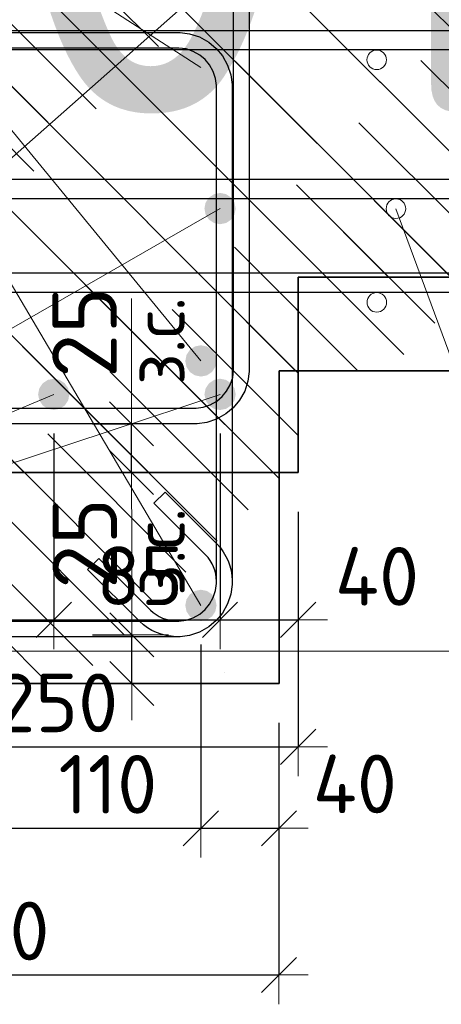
# Model space of a CAD drawing. Header units: metres. Extents: x -38 to 97, y -15 to 21.
# Tile 84 of 132: x 72.402 to 72.618, y 5.091 to 5.595. Entities that reach past the tile are written whole.
import ezdxf

# ---------------------------------------------------------------- set-up
doc = ezdxf.new("R2010")
doc.units = ezdxf.units.M
doc.header["$PDMODE"] = 65
for name, color, linetype, lineweight in [('XR$3$Арм. стержнями нижней зоны', 180, 'Continuous', 35), ('XR$3$Арм.стержн. Арматура края', 96, 'Continuous', 35), ('XR$3$Арм.стержн. Хомут', 240, 'Continuous', 35), ('XR$3$Арм.стержн.горизонт. 1', 180, 'Continuous', 35), ('XR$3$Размерная линия (1)', 7, 'Continuous', 13), ('XR$3$Размерная линия_ общее', 7, 'Continuous', 13), ('XR$5$Арм. стержнями верхней зоны', 180, 'Continuous', 35), ('XR$5$Арм. стержнями нижней зоны', 180, 'Continuous', 35), ('XR$5$Арм.стержн. Арматура края', 96, 'Continuous', 35), ('XR$5$Арм.стержн. Хомут', 240, 'Continuous', 35), ('XR$5$Арм.стержн.горизонт. 1', 180, 'Continuous', 35), ('XR$5$Размерная линия (1)', 7, 'Continuous', 13), ('XR$5$Размерная линия_ общее', 7, 'Continuous', 13)]:
    doc.layers.add(name, color=color, linetype=linetype, lineweight=lineweight)
doc.styles.add('ISOCPEUR', font='txt')
doc.dimstyles.new('DIMSTYLE_11', dxfattribs={"dimtxt": 0.033, "dimasz": 0.0375, "dimexe": 0, "dimexo": 0, "dimgap": 0.0165, "dimtad": 2, "dimdec": 0, "dimlfac": 1000, "dimrnd": 1, "dimzin": 12, "dimdsep": 46, "dimtxsty": 'ISOCPEUR', "dimblk1": 'ALL_ML_STRICH', "dimblk2": 'ALL_ML_STRICH', "dimsah": 1, "dimcen": 0, "dimclrd": 7, "dimclre": 256, "dimclrt": 7, "dimadec": 0, "dimazin": 0, "dimtfac": 1, "dimtdec": 0, "dimtix": 1, "dimtmove": 2, "dimatfit": 3, "dimfxl": 0, "dimtvp": 1.2, "dimtzin": 0, "dimlwd": 0, "dimlwe": -3, "dimarcsym": 0})
doc.dimstyles.new('DIMSTYLE_12', dxfattribs={"dimtxt": 0.03, "dimasz": 0.03, "dimexe": 0, "dimexo": 0, "dimgap": 0.015, "dimtad": 2, "dimdec": 0, "dimlfac": 1000, "dimrnd": 1, "dimzin": 12, "dimdsep": 46, "dimtxsty": 'ISOCPEUR', "dimblk1": 'ALL_ML_STRICH', "dimblk2": 'ALL_ML_STRICH', "dimsah": 1, "dimcen": 0, "dimclrd": 7, "dimclre": 256, "dimclrt": 7, "dimadec": 0, "dimazin": 0, "dimtfac": 1, "dimtdec": 0, "dimtix": 1, "dimtmove": 2, "dimatfit": 3, "dimfxl": 0, "dimtzin": 0, "dimlwd": 0, "dimlwe": -3, "dimarcsym": 0})
doc.dimstyles.new('DIMSTYLE_14', dxfattribs={"dimtxt": 0.03, "dimasz": 0.03, "dimexe": 0, "dimexo": 0, "dimgap": 0.015, "dimtad": 2, "dimdec": 0, "dimlfac": 1000, "dimrnd": 1, "dimzin": 12, "dimdsep": 46, "dimtxsty": 'ISOCPEUR', "dimblk1": 'ALL_ML_STRICH', "dimblk2": 'ALL_ML_STRICH', "dimsah": 1, "dimcen": 0, "dimclrd": 7, "dimclre": 256, "dimclrt": 7, "dimadec": 0, "dimazin": 0, "dimtfac": 1, "dimtdec": 0, "dimtix": 1, "dimtmove": 2, "dimatfit": 3, "dimfxl": 0, "dimtvp": 1.2, "dimtzin": 0, "dimlwd": 0, "dimlwe": -3, "dimarcsym": 0})
doc.dimstyles.new('DIMSTYLE_23', dxfattribs={"dimtxt": 0.03, "dimasz": 0.03, "dimexe": 0, "dimexo": 0, "dimgap": 0.015, "dimtad": 2, "dimdec": 0, "dimlfac": 1000, "dimrnd": 5, "dimzin": 12, "dimdsep": 46, "dimtxsty": 'ISOCPEUR', "dimblk1": 'ALL_ML_STRICH', "dimblk2": 'ALL_ML_STRICH', "dimsah": 1, "dimcen": 0, "dimclrd": 7, "dimclre": 256, "dimclrt": 7, "dimadec": 0, "dimazin": 0, "dimtfac": 1, "dimtdec": 0, "dimtix": 1, "dimtmove": 2, "dimatfit": 3, "dimfxl": 0, "dimtvp": 1.2, "dimtzin": 0, "dimlwd": 0, "dimlwe": -3, "dimarcsym": 0})
doc.dimstyles.new('DIMSTYLE_24', dxfattribs={"dimtxt": 0.03, "dimasz": 0.03, "dimexe": 0, "dimexo": 0, "dimgap": 0.015, "dimtad": 2, "dimdec": 0, "dimlfac": 1000, "dimrnd": 5, "dimzin": 12, "dimdsep": 46, "dimtxsty": 'ISOCPEUR', "dimblk1": 'ALL_ML_STRICH', "dimblk2": 'ALL_ML_STRICH', "dimsah": 1, "dimcen": 0, "dimclrd": 7, "dimclre": 256, "dimclrt": 7, "dimadec": 0, "dimazin": 0, "dimtfac": 1, "dimtdec": 0, "dimtix": 1, "dimtmove": 2, "dimatfit": 3, "dimfxl": 0, "dimtzin": 0, "dimlwd": 0, "dimlwe": -3, "dimarcsym": 0})
pattern_1 = [(135, (0, 0), (-0.031819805, -0.031819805), [0.4, -0.05, 0, -0.05]), (135, (-0.01591, -0.01591), (-0.031819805, -0.031819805), [0.8, -0.1, 0.1, -0.1])]

# ---------------------------------------------------------------- blocks, each defined once
blk = doc.blocks.new('ALL_ML_STRICH')
at = {"color": 0, "linetype": 'ByBlock', "lineweight": -2}
for p, q in [((0, -0.5), (0, 0.5)), ((-0.3, -0.3), (0.3, 0.3)), ((-1, 0), (0.5, 0))]:
    blk.add_line(p, q, dxfattribs=at)
blk = doc.blocks.new('*D78')
at = {"layer": 'DEFPOINTS', "color": 7, "linetype": 'Continuous', "lineweight": 13, "transparency": 33554687}
for p in [(72.29474, 5.36307), (72.5447, 5.36307), (72.29474, 5.22283)]:
    blk.add_point(p, dxfattribs=at)
at = {"layer": 'XR$3$Размерная линия (1)', "color": 9, "linetype": 'Continuous', "lineweight": -2, "true_color": 0xc7c7c7, "transparency": 33554687}
for p, q in [((72.29474, 5.34307), (72.29474, 5.22283)), ((72.5447, 5.34307), (72.5447, 5.22283))]:
    blk.add_line(p, q, dxfattribs=at)
at = {"layer": 'XR$3$Размерная линия (1)', "color": 7, "linetype": 'Continuous', "lineweight": -2, "transparency": 33554687}
blk.add_line((72.29474, 5.22283), (72.5447, 5.22283), dxfattribs=at)
at = {"layer": 'XR$3$Размерная линия (1)', "color": 7, "linetype": 'Continuous', "lineweight": 13, "transparency": 33554687, "xscale": 0.03, "yscale": 0.03, "zscale": 0.03, "rotation": 180}
blk.add_blockref('ALL_ML_STRICH', (72.29474, 5.22283), dxfattribs=at)
at = {"layer": 'XR$3$Размерная линия (1)', "color": 7, "linetype": 'Continuous', "lineweight": 13, "transparency": 33554687, "xscale": 0.03, "yscale": 0.03, "zscale": 0.03}
blk.add_blockref('ALL_ML_STRICH', (72.5447, 5.22283), dxfattribs=at)
at = {"layer": 'XR$3$Размерная линия (1)', "color": 7, "linetype": 'Continuous', "lineweight": 13, "transparency": 33554687, "insert": (72.42122, 5.24533), "char_height": 0.03, "width": 0.09, "attachment_point": 5, "style": 'ISOCPEUR'}
blk.add_mtext('\\A1;{250}', dxfattribs=at)
blk = doc.blocks.new('*D83')
at = {"layer": 'DEFPOINTS', "color": 7, "linetype": 'Continuous', "lineweight": 13, "transparency": 33554687}
for p in [(72.33466, 5.40307), (72.41966, 5.40307), (72.33466, 5.28783)]:
    blk.add_point(p, dxfattribs=at)
at = {"layer": 'XR$3$Размерная линия (1)', "color": 9, "linetype": 'Continuous', "lineweight": -2, "true_color": 0xc7c7c7, "transparency": 33554687}
for p, q in [((72.33466, 5.38307), (72.33466, 5.28783)), ((72.41966, 5.38307), (72.41966, 5.28783))]:
    blk.add_line(p, q, dxfattribs=at)
at = {"layer": 'XR$3$Размерная линия (1)', "color": 7, "linetype": 'Continuous', "lineweight": -2, "transparency": 33554687}
blk.add_line((72.33466, 5.28783), (72.41966, 5.28783), dxfattribs=at)
at = {"layer": 'XR$3$Размерная линия (1)', "color": 7, "linetype": 'Continuous', "lineweight": 13, "transparency": 33554687, "xscale": 0.03, "yscale": 0.03, "zscale": 0.03, "rotation": 180}
blk.add_blockref('ALL_ML_STRICH', (72.33466, 5.28783), dxfattribs=at)
at = {"layer": 'XR$3$Размерная линия (1)', "color": 7, "linetype": 'Continuous', "lineweight": 13, "transparency": 33554687, "xscale": 0.03, "yscale": 0.03, "zscale": 0.03}
blk.add_blockref('ALL_ML_STRICH', (72.41966, 5.28783), dxfattribs=at)
at = {"layer": 'XR$3$Размерная линия (1)', "color": 7, "linetype": 'Continuous', "lineweight": 13, "transparency": 33554687, "insert": (72.37866, 5.31033), "char_height": 0.03, "width": 0.06, "attachment_point": 5, "style": 'ISOCPEUR'}
blk.add_mtext('\\A1;{85}', dxfattribs=at)
blk = doc.blocks.new('*D84')
at = {"layer": 'DEFPOINTS', "color": 7, "linetype": 'Continuous', "lineweight": 13, "transparency": 33554687}
for p in [(72.41966, 5.40307), (72.50474, 5.40307), (72.41966, 5.28783)]:
    blk.add_point(p, dxfattribs=at)
at = {"layer": 'XR$3$Размерная линия (1)', "color": 9, "linetype": 'Continuous', "lineweight": -2, "true_color": 0xc7c7c7, "transparency": 33554687}
for p, q in [((72.41966, 5.38307), (72.41966, 5.28783)), ((72.50474, 5.38307), (72.50474, 5.28783))]:
    blk.add_line(p, q, dxfattribs=at)
at = {"layer": 'XR$3$Размерная линия (1)', "color": 7, "linetype": 'Continuous', "lineweight": -2, "transparency": 33554687}
blk.add_line((72.41966, 5.28783), (72.50474, 5.28783), dxfattribs=at)
at = {"layer": 'XR$3$Размерная линия (1)', "color": 7, "linetype": 'Continuous', "lineweight": 13, "transparency": 33554687, "xscale": 0.03, "yscale": 0.03, "zscale": 0.03, "rotation": 180}
blk.add_blockref('ALL_ML_STRICH', (72.41966, 5.28783), dxfattribs=at)
at = {"layer": 'XR$3$Размерная линия (1)', "color": 7, "linetype": 'Continuous', "lineweight": 13, "transparency": 33554687, "xscale": 0.03, "yscale": 0.03, "zscale": 0.03}
blk.add_blockref('ALL_ML_STRICH', (72.50474, 5.28783), dxfattribs=at)
at = {"layer": 'XR$3$Размерная линия (1)', "color": 7, "linetype": 'Continuous', "lineweight": 13, "transparency": 33554687, "insert": (72.4637, 5.31033), "char_height": 0.03, "width": 0.06, "attachment_point": 5, "style": 'ISOCPEUR'}
blk.add_mtext('\\A1;{85}', dxfattribs=at)
blk = doc.blocks.new('*D85')
at = {"layer": 'DEFPOINTS', "color": 7, "linetype": 'Continuous', "lineweight": 13, "transparency": 33554687}
for p in [(72.50474, 5.40307), (72.5447, 5.36307), (72.50474, 5.28783)]:
    blk.add_point(p, dxfattribs=at)
at = {"layer": 'XR$3$Размерная линия (1)', "color": 9, "linetype": 'Continuous', "lineweight": -2, "true_color": 0xc7c7c7, "transparency": 33554687}
for p, q in [((72.50474, 5.38307), (72.50474, 5.28783)), ((72.5447, 5.34307), (72.5447, 5.28783))]:
    blk.add_line(p, q, dxfattribs=at)
at = {"layer": 'XR$3$Размерная линия (1)', "color": 7, "linetype": 'Continuous', "lineweight": -2, "transparency": 33554687}
blk.add_line((72.50474, 5.28783), (72.5447, 5.28783), dxfattribs=at)
at = {"layer": 'XR$3$Размерная линия (1)', "color": 7, "linetype": 'Continuous', "lineweight": 13, "transparency": 33554687, "xscale": 0.03, "yscale": 0.03, "zscale": 0.03, "rotation": 180}
blk.add_blockref('ALL_ML_STRICH', (72.50474, 5.28783), dxfattribs=at)
at = {"layer": 'XR$3$Размерная линия (1)', "color": 7, "linetype": 'Continuous', "lineweight": 13, "transparency": 33554687, "xscale": 0.03, "yscale": 0.03, "zscale": 0.03}
blk.add_blockref('ALL_ML_STRICH', (72.5447, 5.28783), dxfattribs=at)
at = {"layer": 'XR$3$Размерная линия (1)', "color": 7, "linetype": 'Continuous', "lineweight": 13, "transparency": 33554687, "insert": (72.58504, 5.31003), "char_height": 0.03, "width": 0.06, "attachment_point": 5, "style": 'ISOCPEUR'}
blk.add_mtext('\\A1;{40}', dxfattribs=at)
blk = doc.blocks.new('*D92')
at = {"layer": 'DEFPOINTS', "color": 7, "linetype": 'Continuous', "lineweight": 13, "transparency": 33554687}
for p in [(72.41944, 5.38807), (72.42444, 5.36307), (72.45943, 5.36307)]:
    blk.add_point(p, dxfattribs=at)
at = {"layer": 'XR$3$Размерная линия_ общее', "color": 253, "linetype": 'Continuous', "lineweight": -2, "true_color": 0xa0a0a0, "transparency": 33554687}
for p, q in [((72.43944, 5.38807), (72.45943, 5.38807)), ((72.44444, 5.36307), (72.45943, 5.36307))]:
    blk.add_line(p, q, dxfattribs=at)
at = {"layer": 'XR$3$Размерная линия_ общее', "color": 7, "linetype": 'Continuous', "lineweight": -2, "transparency": 33554687}
blk.add_line((72.45943, 5.36307), (72.45943, 5.38807), dxfattribs=at)
at = {"layer": 'XR$3$Размерная линия_ общее', "color": 7, "linetype": 'Continuous', "lineweight": 13, "transparency": 33554687, "xscale": 0.0375, "yscale": 0.0375, "zscale": 0.0375}
for p, rotation in [((72.45943, 5.38807), 90), ((72.45943, 5.36307), 270)]:
    blk.add_blockref('ALL_ML_STRICH', p, dxfattribs=dict(at, rotation=rotation))
at = {"layer": 'XR$3$Размерная линия_ общее', "color": 7, "linetype": 'Continuous', "lineweight": 13, "transparency": 33554687, "insert": (72.45964, 5.40784), "char_height": 0.027, "width": 0.00135, "attachment_point": 1, "rotation": 90, "line_spacing_factor": 0.60241, "style": 'ISOCPEUR'}
blk.add_mtext('з.с.', dxfattribs=at)
at = {"layer": 'XR$3$Размерная линия_ общее', "color": 7, "linetype": 'Continuous', "lineweight": 13, "transparency": 33554687, "insert": (72.43543, 5.43479), "char_height": 0.033, "width": 0.066, "attachment_point": 5, "rotation": 90, "style": 'ISOCPEUR'}
blk.add_mtext('\\A1;{25}', dxfattribs=at)
blk = doc.blocks.new('*D728')
at = {"layer": 'DEFPOINTS', "color": 7, "linetype": 'Continuous', "lineweight": 13, "transparency": 33554687}
for p in [(72.41955, 5.28017), (72.42455, 5.25517), (72.45954, 5.25517)]:
    blk.add_point(p, dxfattribs=at)
at = {"layer": 'XR$5$Размерная линия_ общее', "color": 253, "linetype": 'Continuous', "lineweight": -2, "true_color": 0xa0a0a0, "transparency": 33554687}
for p, q in [((72.43955, 5.28017), (72.45954, 5.28017)), ((72.44455, 5.25517), (72.45954, 5.25517))]:
    blk.add_line(p, q, dxfattribs=at)
at = {"layer": 'XR$5$Размерная линия_ общее', "color": 7, "linetype": 'Continuous', "lineweight": -2, "transparency": 33554687}
blk.add_line((72.45954, 5.25517), (72.45954, 5.28017), dxfattribs=at)
at = {"layer": 'XR$5$Размерная линия_ общее', "color": 7, "linetype": 'Continuous', "lineweight": 13, "transparency": 33554687, "xscale": 0.0375, "yscale": 0.0375, "zscale": 0.0375}
for p, rotation in [((72.45954, 5.28017), 90), ((72.45954, 5.25517), 270)]:
    blk.add_blockref('ALL_ML_STRICH', p, dxfattribs=dict(at, rotation=rotation))
at = {"layer": 'XR$5$Размерная линия_ общее', "color": 7, "linetype": 'Continuous', "lineweight": 13, "transparency": 33554687, "insert": (72.45975, 5.29995), "char_height": 0.027, "width": 0.00135, "attachment_point": 1, "rotation": 90, "line_spacing_factor": 0.60241, "style": 'ISOCPEUR'}
blk.add_mtext('з.с.', dxfattribs=at)
at = {"layer": 'XR$5$Размерная линия_ общее', "color": 7, "linetype": 'Continuous', "lineweight": 13, "transparency": 33554687, "insert": (72.43554, 5.3269), "char_height": 0.033, "width": 0.066, "attachment_point": 5, "rotation": 90, "style": 'ISOCPEUR'}
blk.add_mtext('\\A1;{25}', dxfattribs=at)
blk = doc.blocks.new('*D872')
at = {"layer": 'DEFPOINTS', "color": 7, "linetype": 'Continuous', "lineweight": 13, "transparency": 33554687}
for p in [(72.23488, 5.25517), (72.53488, 5.25517), (72.23488, 5.10618)]:
    blk.add_point(p, dxfattribs=at)
at = {"layer": 'XR$5$Размерная линия (1)', "color": 9, "linetype": 'Continuous', "lineweight": -2, "true_color": 0xc7c7c7, "transparency": 33554687}
for p, q in [((72.23488, 5.23517), (72.23488, 5.10618)), ((72.53488, 5.23517), (72.53488, 5.10618))]:
    blk.add_line(p, q, dxfattribs=at)
at = {"layer": 'XR$5$Размерная линия (1)', "color": 7, "linetype": 'Continuous', "lineweight": -2, "transparency": 33554687}
blk.add_line((72.23488, 5.10618), (72.53488, 5.10618), dxfattribs=at)
at = {"layer": 'XR$5$Размерная линия (1)', "color": 7, "linetype": 'Continuous', "lineweight": 13, "transparency": 33554687, "xscale": 0.03, "yscale": 0.03, "zscale": 0.03, "rotation": 180}
blk.add_blockref('ALL_ML_STRICH', (72.23488, 5.10618), dxfattribs=at)
at = {"layer": 'XR$5$Размерная линия (1)', "color": 7, "linetype": 'Continuous', "lineweight": 13, "transparency": 33554687, "xscale": 0.03, "yscale": 0.03, "zscale": 0.03}
blk.add_blockref('ALL_ML_STRICH', (72.53488, 5.10618), dxfattribs=at)
at = {"layer": 'XR$5$Размерная линия (1)', "color": 7, "linetype": 'Continuous', "lineweight": 13, "transparency": 33554687, "insert": (72.38638, 5.12868), "char_height": 0.03, "width": 0.09, "attachment_point": 5, "style": 'ISOCPEUR'}
blk.add_mtext('\\A1;{300}', dxfattribs=at)
blk = doc.blocks.new('*D875')
at = {"layer": 'DEFPOINTS', "color": 7, "linetype": 'Continuous', "lineweight": 13, "transparency": 33554687}
for p in [(72.38481, 5.29517), (72.49488, 5.29517), (72.38481, 5.18118)]:
    blk.add_point(p, dxfattribs=at)
at = {"layer": 'XR$5$Размерная линия (1)', "color": 9, "linetype": 'Continuous', "lineweight": -2, "true_color": 0xc7c7c7, "transparency": 33554687}
for p, q in [((72.38481, 5.27517), (72.38481, 5.18118)), ((72.49488, 5.27517), (72.49488, 5.18118))]:
    blk.add_line(p, q, dxfattribs=at)
at = {"layer": 'XR$5$Размерная линия (1)', "color": 7, "linetype": 'Continuous', "lineweight": -2, "transparency": 33554687}
blk.add_line((72.38481, 5.18118), (72.49488, 5.18118), dxfattribs=at)
at = {"layer": 'XR$5$Размерная линия (1)', "color": 7, "linetype": 'Continuous', "lineweight": 13, "transparency": 33554687, "xscale": 0.03, "yscale": 0.03, "zscale": 0.03, "rotation": 180}
blk.add_blockref('ALL_ML_STRICH', (72.38481, 5.18118), dxfattribs=at)
at = {"layer": 'XR$5$Размерная линия (1)', "color": 7, "linetype": 'Continuous', "lineweight": 13, "transparency": 33554687, "xscale": 0.03, "yscale": 0.03, "zscale": 0.03}
blk.add_blockref('ALL_ML_STRICH', (72.49488, 5.18118), dxfattribs=at)
at = {"layer": 'XR$5$Размерная линия (1)', "color": 7, "linetype": 'Continuous', "lineweight": 13, "transparency": 33554687, "insert": (72.44735, 5.20368), "char_height": 0.03, "width": 0.09, "attachment_point": 5, "style": 'ISOCPEUR'}
blk.add_mtext('\\A1;{110}', dxfattribs=at)
blk = doc.blocks.new('*D876')
at = {"layer": 'DEFPOINTS', "color": 7, "linetype": 'Continuous', "lineweight": 13, "transparency": 33554687}
for p in [(72.49488, 5.29517), (72.53488, 5.25517), (72.49488, 5.18118)]:
    blk.add_point(p, dxfattribs=at)
at = {"layer": 'XR$5$Размерная линия (1)', "color": 9, "linetype": 'Continuous', "lineweight": -2, "true_color": 0xc7c7c7, "transparency": 33554687}
for p, q in [((72.49488, 5.27517), (72.49488, 5.18118)), ((72.53488, 5.23517), (72.53488, 5.18118))]:
    blk.add_line(p, q, dxfattribs=at)
at = {"layer": 'XR$5$Размерная линия (1)', "color": 7, "linetype": 'Continuous', "lineweight": -2, "transparency": 33554687}
blk.add_line((72.49488, 5.18118), (72.53488, 5.18118), dxfattribs=at)
at = {"layer": 'XR$5$Размерная линия (1)', "color": 7, "linetype": 'Continuous', "lineweight": 13, "transparency": 33554687, "xscale": 0.03, "yscale": 0.03, "zscale": 0.03, "rotation": 180}
blk.add_blockref('ALL_ML_STRICH', (72.49488, 5.18118), dxfattribs=at)
at = {"layer": 'XR$5$Размерная линия (1)', "color": 7, "linetype": 'Continuous', "lineweight": 13, "transparency": 33554687, "xscale": 0.03, "yscale": 0.03, "zscale": 0.03}
blk.add_blockref('ALL_ML_STRICH', (72.53488, 5.18118), dxfattribs=at)
at = {"layer": 'XR$5$Размерная линия (1)', "color": 7, "linetype": 'Continuous', "lineweight": 13, "transparency": 33554687, "insert": (72.5737, 5.20387), "char_height": 0.03, "width": 0.06, "attachment_point": 5, "style": 'ISOCPEUR'}
blk.add_mtext('\\A1;{40}', dxfattribs=at)

msp = doc.modelspace()

# ---------------------------------------------------------------- hatches: boundary and pattern name
at = {"linetype": 'Continuous', "lineweight": 25, "transparency": 33554687}
h = msp.add_hatch(dxfattribs=at)
h.set_pattern_fill('__________540', scale=0.015, style=0, pattern_type=2)
h.set_pattern_definition(pattern_1)
h.paths.add_polyline_path([(72.5447, 5.66307), (72.2947, 5.66307), (72.2947, 5.36307), (72.5447, 5.36307)], flags=0)
h = msp.add_hatch(dxfattribs=at)
h.set_pattern_fill('__________540', scale=0.015, style=0, pattern_type=2)
h.set_pattern_definition(pattern_1)
h.paths.add_polyline_path([(72.5447, 5.66307), (72.5447, 5.46307), (72.68855, 5.46307), (72.68855, 5.66307)], flags=0)
at = {"linetype": 'Continuous', "lineweight": 13, "transparency": 33554687}
h = msp.add_hatch(dxfattribs=at)
h.set_pattern_fill('__________540', scale=0.015, style=0, pattern_type=2)
h.set_pattern_definition(pattern_1)
h.paths.add_polyline_path([(72.23496, 5.61517), (72.23496, 5.41517), (72.83857, 5.41517), (72.83857, 5.61517)], flags=0)
h = msp.add_hatch(dxfattribs=at)
h.set_pattern_fill('__________540', scale=0.015, style=0, pattern_type=2)
h.set_pattern_definition(pattern_1)
h.paths.add_polyline_path([(72.53496, 5.41517), (72.23496, 5.41517), (72.23496, 5.25517), (72.53496, 5.25517)], flags=0)
at = {"layer": 'XR$3$Арм.стержн.горизонт. 1', "linetype": 'Continuous', "lineweight": 50, "transparency": 33554687}
for points in [[(72.51274, 5.49807), (72.51213, 5.50113), (72.5104, 5.50372), (72.5078, 5.50546), (72.50474, 5.50607), (72.50168, 5.50546), (72.49908, 5.50372), (72.49735, 5.50113), (72.49674, 5.49807), (72.49735, 5.49501), (72.49908, 5.49241), (72.50168, 5.49068), (72.50474, 5.49007), (72.5078, 5.49068), (72.5104, 5.49241), (72.51213, 5.49501)], [(72.42766, 5.40307), (72.42706, 5.40613), (72.42532, 5.40872), (72.42273, 5.41046), (72.41966, 5.41107), (72.4166, 5.41046), (72.41401, 5.40872), (72.41227, 5.40613), (72.41166, 5.40307), (72.41227, 5.40001), (72.41401, 5.39741), (72.4166, 5.39568), (72.41966, 5.39507), (72.42273, 5.39568), (72.42532, 5.39741), (72.42706, 5.40001)], [(72.51274, 5.40307), (72.51213, 5.40613), (72.5104, 5.40872), (72.5078, 5.41046), (72.50474, 5.41107), (72.50168, 5.41046), (72.49908, 5.40872), (72.49735, 5.40613), (72.49674, 5.40307), (72.49735, 5.40001), (72.49908, 5.39741), (72.50168, 5.39568), (72.50474, 5.39507), (72.5078, 5.39568), (72.5104, 5.39741), (72.51213, 5.40001)]]:
    msp.add_hatch(color=7, dxfattribs=at).paths.add_polyline_path(points)
at = {"layer": 'XR$5$Арм.стержн.горизонт. 1', "linetype": 'Continuous', "lineweight": 50, "transparency": 33554687}
for points in [[(72.50292, 5.57017), (72.50231, 5.57323), (72.50058, 5.57583), (72.49799, 5.57756), (72.49492, 5.57817), (72.49186, 5.57756), (72.48927, 5.57583), (72.48753, 5.57323), (72.48692, 5.57017), (72.48753, 5.56711), (72.48927, 5.56452), (72.49186, 5.56278), (72.49492, 5.56217), (72.49799, 5.56278), (72.50058, 5.56452), (72.50231, 5.56711)], [(72.50296, 5.42017), (72.50235, 5.42323), (72.50062, 5.42583), (72.49802, 5.42756), (72.49496, 5.42817), (72.4919, 5.42756), (72.4893, 5.42583), (72.48757, 5.42323), (72.48696, 5.42017), (72.48757, 5.41711), (72.4893, 5.41452), (72.4919, 5.41278), (72.49496, 5.41217), (72.49802, 5.41278), (72.50062, 5.41452), (72.50235, 5.41711)], [(72.50296, 5.29517), (72.50235, 5.29823), (72.50062, 5.30083), (72.49802, 5.30256), (72.49496, 5.30317), (72.4919, 5.30256), (72.4893, 5.30083), (72.48757, 5.29823), (72.48696, 5.29517), (72.48757, 5.29211), (72.4893, 5.28952), (72.4919, 5.28778), (72.49496, 5.28717), (72.49802, 5.28778), (72.50062, 5.28952), (72.50235, 5.29211)]]:
    msp.add_hatch(color=7, dxfattribs=at).paths.add_polyline_path(points)

# ---------------------------------------------------------------- linework, layer by layer
at = {"color": 7, "linetype": 'Continuous', "lineweight": 13, "transparency": 33554687}
for p, q in [((72.5947, 5.49802), (72.65317, 5.33949)), ((72.45943, 5.38807), (72.45943, 5.45207)), ((72.45954, 5.28017), (72.45954, 5.34417)), ((86.41979, 5.27171), (67.91979, 5.27171))]:
    msp.add_line(p, q, dxfattribs=at)
at = {"color": 7, "linetype": 'Continuous', "lineweight": 35, "transparency": 33554687}
for p, q in [((72.5447, 5.46307), (72.68855, 5.46307)), ((72.5447, 5.36307), (72.5447, 5.46307)), ((72.53496, 5.41517), (72.83857, 5.41517)), ((72.53496, 5.25517), (72.53496, 5.41517)), ((72.2947, 5.36307), (72.5447, 5.36307)), ((72.23496, 5.25517), (72.53496, 5.25517))]:
    msp.add_line(p, q, dxfattribs=at)
at = {"color": 7, "linetype": 'Continuous', "lineweight": 13, "transparency": 33554687}
for centre in [(72.58488, 5.57412), (72.5947, 5.49802), (72.58492, 5.45012)]:
    msp.add_circle(centre, 0.005, dxfattribs=at)
at = {"layer": 'XR$3$Арм. стержнями нижней зоны', "color": 4, "linetype": 'Continuous', "lineweight": 25, "transparency": 33554687}
msp.add_lwpolyline([(72.3197, 5.51307), (72.69355, 5.51307), (72.69355, 5.50307), (72.3197, 5.50307), (72.3197, 5.51307)], dxfattribs=at)
at = {"layer": 'XR$3$Арм.стержн. Арматура края', "color": 4, "linetype": 'Continuous', "lineweight": 25, "transparency": 33554687}
for points in [[(72.69355, 5.50307), (72.35299, 5.50307), (72.34689, 5.50392), (72.34054, 5.50601), (72.3347, 5.50928), (72.32988, 5.5133), (72.32586, 5.51812), (72.32259, 5.52396), (72.32049, 5.53031), (72.31965, 5.53641), (72.31965, 5.60372), (72.32049, 5.60982), (72.32259, 5.61617), (72.32586, 5.62202), (72.32988, 5.62683), (72.3347, 5.63085), (72.34054, 5.63412), (72.34689, 5.63622), (72.35299, 5.63707), (72.69355, 5.63707)], [(72.69355, 5.62707), (72.35368, 5.62707), (72.34916, 5.62644), (72.34459, 5.62493), (72.34039, 5.62258), (72.33698, 5.61973), (72.33413, 5.61632), (72.33178, 5.61213), (72.33027, 5.60755), (72.32965, 5.60303), (72.32965, 5.53711), (72.33027, 5.53259), (72.33178, 5.52801), (72.33413, 5.52381), (72.33698, 5.5204), (72.34039, 5.51755), (72.34459, 5.5152), (72.34916, 5.5137), (72.35368, 5.51307), (72.69355, 5.51307)]]:
    msp.add_lwpolyline(points, dxfattribs=at)
at = {"layer": 'XR$3$Арм.стержн. Хомут', "color": 40, "linetype": 'Continuous', "lineweight": 25, "transparency": 33554687}
for points in [[(72.5197, 5.60739), (72.5197, 5.41474), (72.51902, 5.40986), (72.51735, 5.40478), (72.51473, 5.40011), (72.51151, 5.39626), (72.50766, 5.39304), (72.50299, 5.39042), (72.49791, 5.38875), (72.49303, 5.38807), (72.34634, 5.38807)], [(72.5197, 5.60739), (72.5197, 5.41474), (72.51902, 5.40986), (72.51735, 5.40478), (72.51473, 5.40011), (72.51151, 5.39626), (72.50766, 5.39304), (72.50299, 5.39042), (72.49791, 5.38875), (72.49303, 5.38807), (72.34634, 5.38807)], [(72.5197, 5.60739), (72.5197, 5.41474), (72.51902, 5.40986), (72.51735, 5.40478), (72.51473, 5.40011), (72.51151, 5.39626), (72.50766, 5.39304), (72.50299, 5.39042), (72.49791, 5.38875), (72.49303, 5.38807), (72.34634, 5.38807)], [(72.3469, 5.39607), (72.49247, 5.39607), (72.49609, 5.39657), (72.49975, 5.39778), (72.5031, 5.39966), (72.50583, 5.40194), (72.50811, 5.40467), (72.50999, 5.40802), (72.5112, 5.41168), (72.5117, 5.4153), (72.5117, 5.60684)], [(72.3469, 5.39607), (72.49247, 5.39607), (72.49609, 5.39657), (72.49975, 5.39778), (72.5031, 5.39966), (72.50583, 5.40194), (72.50811, 5.40467), (72.50999, 5.40802), (72.5112, 5.41168), (72.5117, 5.4153), (72.5117, 5.60684)], [(72.3469, 5.39607), (72.49247, 5.39607), (72.49609, 5.39657), (72.49975, 5.39778), (72.5031, 5.39966), (72.50583, 5.40194), (72.50811, 5.40467), (72.50999, 5.40802), (72.5112, 5.41168), (72.5117, 5.4153), (72.5117, 5.60684)]]:
    msp.add_lwpolyline(points, dxfattribs=at)
at = {"layer": 'XR$3$Арм.стержн.горизонт. 1', "color": 7, "linetype": 'Continuous', "lineweight": 13, "transparency": 33554687}
for q in [(72.5047, 5.61807), (72.50474, 5.49807), (72.41966, 5.40307), (72.50474, 5.40307)]:
    msp.add_line((72.11391, 5.27357), q, dxfattribs=at)
at = {"layer": 'XR$5$Арм. стержнями верхней зоны', "color": 4, "linetype": 'Continuous', "lineweight": 25, "transparency": 33554687}
msp.add_lwpolyline([(72.25493, 5.58917), (72.84357, 5.58917), (72.84357, 5.57917), (72.25493, 5.57917), (72.25493, 5.58917)], dxfattribs=at)
msp.add_lwpolyline([(72.25493, 5.58917), (72.84357, 5.58917), (72.84357, 5.57917), (72.25493, 5.57917), (72.25493, 5.58917)], dxfattribs=at)
at = {"layer": 'XR$5$Арм. стержнями нижней зоны', "color": 4, "linetype": 'Continuous', "lineweight": 25, "transparency": 33554687}
for points in [[(72.25493, 5.46517), (72.84357, 5.46517), (72.84357, 5.45517), (72.25493, 5.45517), (72.25493, 5.46517)], [(72.25494, 5.46517), (72.84357, 5.46517), (72.84357, 5.45517), (72.25494, 5.45517), (72.25494, 5.46517)]]:
    msp.add_lwpolyline(points, dxfattribs=at)
at = {"layer": 'XR$5$Арм.стержн. Арматура края', "color": 4, "linetype": 'Continuous', "lineweight": 25, "transparency": 33554687}
for points in [[(72.75496, 5.45517), (72.28352, 5.45517), (72.27831, 5.4559), (72.27287, 5.45769), (72.26786, 5.4605), (72.26373, 5.46395), (72.26028, 5.46807), (72.25748, 5.47308), (72.25568, 5.47852), (72.25496, 5.48374), (72.25496, 5.56061), (72.25568, 5.56582), (72.25748, 5.57126), (72.26028, 5.57627), (72.26373, 5.5804), (72.26786, 5.58385), (72.27287, 5.58665), (72.27831, 5.58845), (72.28352, 5.58917), (72.75496, 5.58917)], [(72.75496, 5.45517), (72.28352, 5.45517), (72.27831, 5.4559), (72.27287, 5.45769), (72.26786, 5.4605), (72.26373, 5.46395), (72.26028, 5.46807), (72.25748, 5.47308), (72.25568, 5.47852), (72.25496, 5.48374), (72.25496, 5.56061), (72.25568, 5.56582), (72.25748, 5.57126), (72.26028, 5.57627), (72.26373, 5.5804), (72.26786, 5.58385), (72.27287, 5.58665), (72.27831, 5.58845), (72.28352, 5.58917), (72.75496, 5.58917)], [(72.75496, 5.57917), (72.28421, 5.57917), (72.28058, 5.57867), (72.27691, 5.57746), (72.27355, 5.57558), (72.27083, 5.5733), (72.26855, 5.57057), (72.26667, 5.56722), (72.26546, 5.56355), (72.26496, 5.55992), (72.26496, 5.48443), (72.26546, 5.4808), (72.26667, 5.47713), (72.26855, 5.47377), (72.27083, 5.47105), (72.27355, 5.46877), (72.27691, 5.46689), (72.28058, 5.46568), (72.28421, 5.46517), (72.75496, 5.46517)], [(72.75496, 5.57917), (72.28421, 5.57917), (72.28058, 5.57867), (72.27691, 5.57746), (72.27355, 5.57558), (72.27083, 5.5733), (72.26855, 5.57057), (72.26667, 5.56722), (72.26546, 5.56355), (72.26496, 5.55992), (72.26496, 5.48443), (72.26546, 5.4808), (72.26667, 5.47713), (72.26855, 5.47377), (72.27083, 5.47105), (72.27355, 5.46877), (72.27691, 5.46689), (72.28058, 5.46568), (72.28421, 5.46517), (72.75496, 5.46517)]]:
    msp.add_lwpolyline(points, dxfattribs=at)
at = {"layer": 'XR$5$Арм.стержн. Хомут', "color": 40, "linetype": 'Continuous', "lineweight": 25, "transparency": 33554687}
for points in [[(72.2856, 5.58817), (72.48428, 5.58817), (72.48916, 5.58749), (72.49424, 5.58582), (72.49892, 5.5832), (72.50277, 5.57998), (72.50599, 5.57613), (72.50861, 5.57146), (72.51028, 5.56638), (72.51096, 5.5615), (72.51096, 5.30585), (72.51028, 5.30097), (72.50861, 5.29589), (72.50599, 5.29121), (72.50277, 5.28736), (72.49892, 5.28415), (72.49424, 5.28153), (72.48916, 5.27985), (72.48428, 5.27917), (72.4823, 5.27917), (72.47978, 5.27935), (72.4772, 5.27977), (72.47467, 5.28043), (72.47224, 5.2813), (72.46991, 5.28239), (72.46766, 5.28372), (72.46554, 5.28525), (72.46363, 5.2869), (72.437, 5.31354), (72.44266, 5.31919)], [(72.2856, 5.58817), (72.48428, 5.58817), (72.48916, 5.58749), (72.49424, 5.58582), (72.49892, 5.5832), (72.50277, 5.57998), (72.50599, 5.57613), (72.50861, 5.57146), (72.51028, 5.56638), (72.51096, 5.5615), (72.51096, 5.30585), (72.51028, 5.30097), (72.50861, 5.29589), (72.50599, 5.29121), (72.50277, 5.28736), (72.49892, 5.28415), (72.49424, 5.28153), (72.48916, 5.27985), (72.48428, 5.27917), (72.4823, 5.27917), (72.47978, 5.27935), (72.4772, 5.27977), (72.47467, 5.28043), (72.47224, 5.2813), (72.46991, 5.28239), (72.46766, 5.28372), (72.46554, 5.28525), (72.46363, 5.2869), (72.437, 5.31354), (72.44266, 5.31919)], [(72.44266, 5.31919), (72.46909, 5.29276), (72.47051, 5.29152), (72.47203, 5.29043), (72.47365, 5.28948), (72.47531, 5.2887), (72.47704, 5.28808), (72.47885, 5.28761), (72.4807, 5.28731), (72.48258, 5.28717), (72.48373, 5.28717), (72.48735, 5.28768), (72.49101, 5.28888), (72.49436, 5.29076), (72.49709, 5.29304), (72.49937, 5.29577), (72.50125, 5.29913), (72.50246, 5.30279), (72.50296, 5.3064), (72.50296, 5.56094), (72.50246, 5.56456), (72.50125, 5.56822), (72.49937, 5.57157), (72.49709, 5.5743), (72.49436, 5.57658), (72.49101, 5.57846), (72.48735, 5.57967), (72.48373, 5.58017), (72.28615, 5.58017)], [(72.44266, 5.31919), (72.46909, 5.29276), (72.47051, 5.29152), (72.47203, 5.29043), (72.47365, 5.28948), (72.47531, 5.2887), (72.47704, 5.28808), (72.47885, 5.28761), (72.4807, 5.28731), (72.48258, 5.28717), (72.48373, 5.28717), (72.48735, 5.28768), (72.49101, 5.28888), (72.49436, 5.29076), (72.49709, 5.29304), (72.49937, 5.29577), (72.50125, 5.29913), (72.50246, 5.30279), (72.50296, 5.3064), (72.50296, 5.56094), (72.50246, 5.56456), (72.50125, 5.56822), (72.49937, 5.57157), (72.49709, 5.5743), (72.49436, 5.57658), (72.49101, 5.57846), (72.48735, 5.57967), (72.48373, 5.58017), (72.28615, 5.58017)], [(72.28615, 5.28717), (72.48373, 5.28717), (72.48735, 5.28768), (72.49101, 5.28888), (72.49436, 5.29076), (72.49709, 5.29304), (72.49937, 5.29577), (72.50125, 5.29913), (72.50246, 5.30279), (72.50296, 5.3064), (72.50296, 5.30756), (72.50283, 5.30944), (72.50253, 5.31129), (72.50206, 5.3131), (72.50144, 5.31483), (72.50066, 5.31649), (72.49971, 5.3181), (72.49861, 5.31962), (72.49737, 5.32104), (72.47094, 5.34748), (72.4766, 5.35314), (72.50323, 5.3265), (72.50489, 5.32459), (72.50641, 5.32248), (72.50774, 5.32022), (72.50883, 5.31789), (72.50971, 5.31547), (72.51037, 5.31294), (72.51078, 5.31036), (72.51096, 5.30784), (72.51096, 5.30585), (72.51028, 5.30097), (72.50861, 5.29589), (72.50599, 5.29121), (72.50277, 5.28736), (72.49892, 5.28415), (72.49424, 5.28153), (72.48916, 5.27985), (72.48428, 5.27917), (72.2856, 5.27917)], [(72.28615, 5.28717), (72.48373, 5.28717), (72.48735, 5.28768), (72.49101, 5.28888), (72.49436, 5.29076), (72.49709, 5.29304), (72.49937, 5.29577), (72.50125, 5.29913), (72.50246, 5.30279), (72.50296, 5.3064), (72.50296, 5.30756), (72.50283, 5.30944), (72.50253, 5.31129), (72.50206, 5.3131), (72.50144, 5.31483), (72.50066, 5.31649), (72.49971, 5.3181), (72.49861, 5.31962), (72.49737, 5.32104), (72.47094, 5.34748), (72.4766, 5.35314), (72.50323, 5.3265), (72.50489, 5.32459), (72.50641, 5.32248), (72.50774, 5.32022), (72.50883, 5.31789), (72.50971, 5.31547), (72.51037, 5.31294), (72.51078, 5.31036), (72.51096, 5.30784), (72.51096, 5.30585), (72.51028, 5.30097), (72.50861, 5.29589), (72.50599, 5.29121), (72.50277, 5.28736), (72.49892, 5.28415), (72.49424, 5.28153), (72.48916, 5.27985), (72.48428, 5.27917), (72.2856, 5.27917)]]:
    msp.add_lwpolyline(points, dxfattribs=at)
at = {"layer": 'XR$5$Арм.стержн.горизонт. 1', "color": 7, "linetype": 'Continuous', "lineweight": 13, "transparency": 33554687}
for q in [(72.49496, 5.29517), (72.49492, 5.57017), (72.49496, 5.42017)]:
    msp.add_line((72.23244, 5.73948), q, dxfattribs=at)

# ---------------------------------------------------------------- texts
at = {"color": 7, "linetype": 'Continuous', "lineweight": 35, "transparency": 33554687, "insert": (70.35063, 5.54671), "char_height": 0.25, "width": 2.7437149, "attachment_point": 7, "style": 'ISOCPEUR'}
msp.add_mtext('\\W0.96;ГОСТ 34028-2016', dxfattribs=at)

# ---------------------------------------------------------------- dimensions: what is measured, and where the dimension line sits
at = {"layer": 'XR$3$Размерная линия (1)', "color": 7, "linetype": 'Continuous', "lineweight": 13, "transparency": 33554687}
for base, p1, p2, dimstyle, picture, middle in [((72.41966, 5.28783), (72.33466, 5.38307), (72.41966, 5.38307), 'DIMSTYLE_12', '*D83', (72.37866, 5.31033)), ((72.50474, 5.28783), (72.41966, 5.38307), (72.50474, 5.38307), 'DIMSTYLE_12', '*D84', (72.4637, 5.31033)), ((72.5447, 5.28783), (72.50474, 5.38307), (72.5447, 5.34307), 'DIMSTYLE_14', '*D85', (72.58504, 5.31003)), ((72.5447, 5.22283), (72.29474, 5.34307), (72.5447, 5.34307), 'DIMSTYLE_12', '*D78', (72.42122, 5.24533))]:
    dim = msp.add_linear_dim(base=base, p1=p1, p2=p2, dimstyle=dimstyle, override={"dimpost": '<>', "dimclrd": 7, "dimclre": 9, "dimclrt": 7, "dimlwd": 0, "dimlwe": 65533}, dxfattribs=at)
    dim.commit()
    dim.dimension.update_dxf_attribs({"geometry": picture, "text_midpoint": middle, "dimtype": 160})
at = {"layer": 'XR$3$Размерная линия_ общее', "color": 7, "linetype": 'Continuous', "lineweight": 13, "transparency": 33554687}
dim = msp.add_linear_dim(base=(72.45943, 5.38807), p1=(72.44444, 5.36307), p2=(72.43944, 5.38807), angle=90, text='<>\\Xз.с.', dimstyle='DIMSTYLE_11', override={"dimpost": '<>', "dimclrd": 7, "dimclre": 253, "dimclrt": 7, "dimlwd": 0, "dimlwe": 65533}, dxfattribs=at)
dim.commit()
dim.dimension.update_dxf_attribs({"geometry": '*D92', "text_midpoint": (72.43543, 5.43479), "dimtype": 160})
at = {"layer": 'XR$5$Размерная линия (1)', "color": 7, "linetype": 'Continuous', "lineweight": 13, "transparency": 33554687}
for base, p1, p2, dimstyle, picture, middle in [((72.49488, 5.18118), (72.38481, 5.27517), (72.49488, 5.27517), 'DIMSTYLE_24', '*D875', (72.44735, 5.20368)), ((72.53488, 5.18118), (72.49488, 5.27517), (72.53488, 5.23517), 'DIMSTYLE_23', '*D876', (72.5737, 5.20387)), ((72.53488, 5.10618), (72.23488, 5.23517), (72.53488, 5.23517), 'DIMSTYLE_24', '*D872', (72.38638, 5.12868))]:
    dim = msp.add_linear_dim(base=base, p1=p1, p2=p2, dimstyle=dimstyle, override={"dimpost": '<>', "dimclrd": 7, "dimclre": 9, "dimclrt": 7, "dimlwd": 0, "dimlwe": 65533}, dxfattribs=at)
    dim.commit()
    dim.dimension.update_dxf_attribs({"geometry": picture, "text_midpoint": middle, "dimtype": 160})
at = {"layer": 'XR$5$Размерная линия_ общее', "color": 7, "linetype": 'Continuous', "lineweight": 13, "transparency": 33554687}
dim = msp.add_linear_dim(base=(72.45954, 5.28017), p1=(72.44455, 5.25517), p2=(72.43955, 5.28017), angle=90, text='<>\\Xз.с.', dimstyle='DIMSTYLE_11', override={"dimpost": '<>', "dimclrd": 7, "dimclre": 253, "dimclrt": 7, "dimlwd": 0, "dimlwe": 65533}, dxfattribs=at)
dim.commit()
dim.dimension.update_dxf_attribs({"geometry": '*D728', "text_midpoint": (72.43554, 5.3269), "dimtype": 160})

doc.saveas('drawing.dxf')
